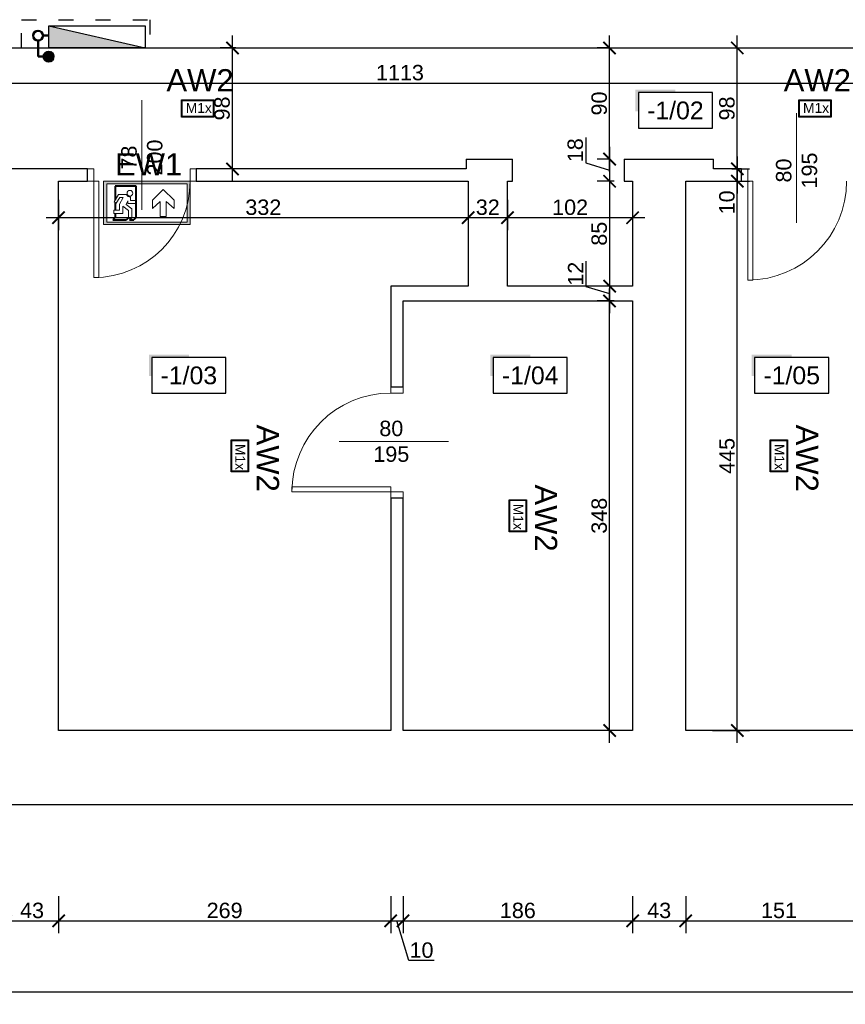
# Model space of a CAD drawing. Header units: millimetres. Extents: x 2709036 to 2756280, y 168165 to 192362.
# Tile 33 of 192: x 2709467 to 2710135, y 190539 to 191337. Entities that reach past the tile are written whole.
import ezdxf
from ezdxf.enums import TextEntityAlignment as Align

# ---------------------------------------------------------------- set-up
doc = ezdxf.new("R2010")
doc.units = ezdxf.units.MM
doc.header["$MEASUREMENT"] = 0
doc.linetypes.add('ACAD_ISO03W100', pattern=[30, 12, -18])
doc.linetypes.add('CENTER2', pattern=[1.125, 0.75, -0.125, 0.125, -0.125])
doc.layers.add('6 - OPISY', color=7, linetype='Continuous')
doc.layers.add('Oświetlenie awaryjne', color=1, linetype='Continuous')
for name, color, linetype, lineweight in [('[san] inst. hydrantowa', 4, 'CENTER2', 50), ('__MAZ_EKSP_PROJ', 3, 'Continuous', 0), ('__MAZ_LIKWIDACJE', 6, 'ACAD_ISO03W100', 30), ('__MAZ_OPIS_STOLARKA', 7, 'Continuous', 0), ('__MAZ_STOLARKA DRZWIOWA ISTN', 7, 'Continuous', 9), ('__MAZ_WYMIARY', 7, 'Continuous', 9), ('__MAZ_ŚCIANY ISTNIEJĄCE', 7, 'Continuous', 30), ('Oświetlenie ewakuacyjne', 3, 'Continuous', 20)]:
    doc.layers.add(name, color=color, linetype=linetype, lineweight=lineweight)
doc.styles.add('Arial', font='arial.ttf')
doc.styles.add('Dimensions', font='arial.ttf')
doc.styles.add('Malanow_1_100', font='isocpeur.ttf')
doc.styles.get("Standard").update_dxf_attribs({"font": 'arial.ttf'})
doc.styles.add('styl1', font='arial.ttf')
doc.dimstyles.new('100', dxfattribs={"dimtxt": 10, "dimasz": 10, "dimexe": 18, "dimexo": 15, "dimgap": 9, "dimtad": 1, "dimdec": 1, "dimrnd": 0.5, "dimdsep": 46, "dimtxsty": 'Dimensions', "dimblk": 'ARCHTICK', "dimcen": 9, "dimdle": 10, "dimadec": 1, "dimazin": 2, "dimtfac": 1, "dimtdec": 4, "dimtofl": 0, "dimtmove": 2, "dimatfit": 3, "dimfxl": 1, "dimtolj": 1, "dimtzin": 0, "dimarcsym": 0})

# ---------------------------------------------------------------- blocks, each defined once
blk = doc.blocks.new('*U9')
at = {"ltscale": 10}
blk.add_hatch(color=256, dxfattribs=at).paths.add_polyline_path([(0, 26), (-25, 26), (-27, 26), (-27, 11.46), (-25, 11.46), (-25, 24), (0, 24)])
blk.add_lwpolyline([(-25, 0), (25, 0), (25, 24), (-25, 24)], close=True, dxfattribs=at)
at = {"layer": '6 - OPISY'}
for tag, p in [('NRPOM', (0, 6)), ('WYSPOM', (3.39, -15.66))]:
    blk.add_attdef(tag, text='', height=12, dxfattribs=at).set_placement(p, align=Align.CENTER)
blk = doc.blocks.new('_ArchTick')
at = {"color": 0, "linetype": 'ByBlock', "const_width": 0.15}
blk.add_lwpolyline([(-0.5, -0.5), (0.5, 0.5)], dxfattribs=at)
blk = doc.blocks.new('*D788')
at = {"layer": '__MAZ_WYMIARY', "color": 0, "lineweight": -2}
for p, q in [((2709455, 190626.82), (2709455, 190596.82)), ((2709498, 190626.82), (2709498, 190596.82)), ((2709445, 190606.82), (2709508, 190606.82))]:
    blk.add_line(p, q, dxfattribs=at)
at = {"layer": 'Defpoints', "color": 0, "lineweight": 30}
for p in [(2709455, 190761.08), (2709498, 190761.08), (2709498, 190606.82)]:
    blk.add_point(p, dxfattribs=at)
at = {"layer": '__MAZ_WYMIARY', "color": 0, "lineweight": -2, "xscale": 10, "yscale": 10, "zscale": 10, "rotation": 180}
blk.add_blockref('_ArchTick', (2709455, 190606.82), dxfattribs=at)
at = {"layer": '__MAZ_WYMIARY', "color": 0, "lineweight": -2, "xscale": 10, "yscale": 10, "zscale": 10}
blk.add_blockref('_ArchTick', (2709498, 190606.82), dxfattribs=at)
at = {"layer": '__MAZ_WYMIARY', "color": 0, "lineweight": 5, "insert": (2709476.5, 190615.21), "char_height": 12.5, "attachment_point": 5, "style": 'Arial'}
blk.add_mtext('\\A1;43', dxfattribs=at)
blk = doc.blocks.new('*D789')
at = {"layer": '__MAZ_WYMIARY', "color": 0, "lineweight": -2}
for p, q in [((2709498, 190626.82), (2709498, 190596.82)), ((2709767, 190626.82), (2709767, 190596.82)), ((2709488, 190606.82), (2709777, 190606.82))]:
    blk.add_line(p, q, dxfattribs=at)
at = {"layer": 'Defpoints', "color": 0, "lineweight": 30}
for p in [(2709498, 190761.08), (2709767, 190761.08), (2709767, 190606.82)]:
    blk.add_point(p, dxfattribs=at)
at = {"layer": '__MAZ_WYMIARY', "color": 0, "lineweight": -2, "xscale": 10, "yscale": 10, "zscale": 10, "rotation": 180}
blk.add_blockref('_ArchTick', (2709498, 190606.82), dxfattribs=at)
at = {"layer": '__MAZ_WYMIARY', "color": 0, "lineweight": -2, "xscale": 10, "yscale": 10, "zscale": 10}
blk.add_blockref('_ArchTick', (2709767, 190606.82), dxfattribs=at)
at = {"layer": '__MAZ_WYMIARY', "color": 0, "lineweight": 5, "insert": (2709632.5, 190615.2), "char_height": 12.5, "attachment_point": 5, "style": 'Arial'}
blk.add_mtext('\\A1;269', dxfattribs=at)
blk = doc.blocks.new('*D790')
at = {"layer": '__MAZ_WYMIARY', "color": 0, "lineweight": -2}
for p, q in [((2709767, 190626.82), (2709767, 190596.82)), ((2709777, 190626.82), (2709777, 190596.82)), ((2709757, 190606.82), (2709787, 190606.82)), ((2709781.64, 190574.68), (2709772, 190606.82)), ((2709802.33, 190574.68), (2709781.64, 190574.68))]:
    blk.add_line(p, q, dxfattribs=at)
at = {"layer": 'Defpoints', "color": 0, "lineweight": 30}
for p in [(2709767, 190761.08), (2709777, 190761.08), (2709777, 190606.82)]:
    blk.add_point(p, dxfattribs=at)
at = {"layer": '__MAZ_WYMIARY', "color": 0, "lineweight": -2, "xscale": 10, "yscale": 10, "zscale": 10, "rotation": 180}
blk.add_blockref('_ArchTick', (2709767, 190606.82), dxfattribs=at)
at = {"layer": '__MAZ_WYMIARY', "color": 0, "lineweight": -2, "xscale": 10, "yscale": 10, "zscale": 10}
blk.add_blockref('_ArchTick', (2709777, 190606.82), dxfattribs=at)
at = {"layer": '__MAZ_WYMIARY', "color": 0, "lineweight": 5, "insert": (2709791.98, 190583.06), "char_height": 12.5, "attachment_point": 5, "style": 'Arial'}
blk.add_mtext('\\A1;10', dxfattribs=at)
blk = doc.blocks.new('*D791')
at = {"layer": '__MAZ_WYMIARY', "color": 0, "lineweight": -2}
for p, q in [((2709777, 190626.82), (2709777, 190596.82)), ((2709963, 190626.82), (2709963, 190596.82)), ((2709767, 190606.82), (2709973, 190606.82))]:
    blk.add_line(p, q, dxfattribs=at)
at = {"layer": 'Defpoints', "color": 0, "lineweight": 30}
for p in [(2709777, 190761.08), (2709963, 190761.08), (2709963, 190606.82)]:
    blk.add_point(p, dxfattribs=at)
at = {"layer": '__MAZ_WYMIARY', "color": 0, "lineweight": -2, "xscale": 10, "yscale": 10, "zscale": 10, "rotation": 180}
blk.add_blockref('_ArchTick', (2709777, 190606.82), dxfattribs=at)
at = {"layer": '__MAZ_WYMIARY', "color": 0, "lineweight": -2, "xscale": 10, "yscale": 10, "zscale": 10}
blk.add_blockref('_ArchTick', (2709963, 190606.82), dxfattribs=at)
at = {"layer": '__MAZ_WYMIARY', "color": 0, "lineweight": 5, "insert": (2709870, 190615.2), "char_height": 12.5, "attachment_point": 5, "style": 'Arial'}
blk.add_mtext('\\A1;186', dxfattribs=at)
blk = doc.blocks.new('*D792')
at = {"layer": '__MAZ_WYMIARY', "color": 0, "lineweight": -2}
for p, q in [((2709963, 190626.82), (2709963, 190596.82)), ((2710006, 190626.82), (2710006, 190596.82)), ((2709953, 190606.82), (2710016, 190606.82))]:
    blk.add_line(p, q, dxfattribs=at)
at = {"layer": 'Defpoints', "color": 0, "lineweight": 30}
for p in [(2709963, 190761.08), (2710006, 190761.08), (2710006, 190606.82)]:
    blk.add_point(p, dxfattribs=at)
at = {"layer": '__MAZ_WYMIARY', "color": 0, "lineweight": -2, "xscale": 10, "yscale": 10, "zscale": 10, "rotation": 180}
blk.add_blockref('_ArchTick', (2709963, 190606.82), dxfattribs=at)
at = {"layer": '__MAZ_WYMIARY', "color": 0, "lineweight": -2, "xscale": 10, "yscale": 10, "zscale": 10}
blk.add_blockref('_ArchTick', (2710006, 190606.82), dxfattribs=at)
at = {"layer": '__MAZ_WYMIARY', "color": 0, "lineweight": 5, "insert": (2709984.5, 190615.21), "char_height": 12.5, "attachment_point": 5, "style": 'Arial'}
blk.add_mtext('\\A1;43', dxfattribs=at)
blk = doc.blocks.new('*D793')
at = {"layer": '__MAZ_WYMIARY', "color": 0, "lineweight": -2}
for p, q in [((2710006, 190626.82), (2710006, 190596.82)), ((2710157, 190626.82), (2710157, 190596.82)), ((2709996, 190606.82), (2710167, 190606.82))]:
    blk.add_line(p, q, dxfattribs=at)
at = {"layer": 'Defpoints', "color": 0, "lineweight": 30}
for p in [(2710006, 190761.08), (2710157, 190761.08), (2710157, 190606.82)]:
    blk.add_point(p, dxfattribs=at)
at = {"layer": '__MAZ_WYMIARY', "color": 0, "lineweight": -2, "xscale": 10, "yscale": 10, "zscale": 10, "rotation": 180}
blk.add_blockref('_ArchTick', (2710006, 190606.82), dxfattribs=at)
at = {"layer": '__MAZ_WYMIARY', "color": 0, "lineweight": -2, "xscale": 10, "yscale": 10, "zscale": 10}
blk.add_blockref('_ArchTick', (2710157, 190606.82), dxfattribs=at)
at = {"layer": '__MAZ_WYMIARY', "color": 0, "lineweight": 5, "insert": (2710081.5, 190615.2), "char_height": 12.5, "attachment_point": 5, "style": 'Arial'}
blk.add_mtext('\\A1;151', dxfattribs=at)
blk = doc.blocks.new('*D826')
at = {"layer": '__MAZ_WYMIARY', "color": 0, "lineweight": -2}
for p, q in [((2709638.84, 191206.08), (2709638.84, 191324.08)), ((2709641.44, 191314.08), (2709628.84, 191314.08)), ((2709641.44, 191216.08), (2709628.84, 191216.08))]:
    blk.add_line(p, q, dxfattribs=at)
at = {"layer": 'Defpoints', "color": 0, "lineweight": 30}
for p in [(2709638.84, 191314.08), (2709656.44, 191314.08), (2709656.44, 191216.08)]:
    blk.add_point(p, dxfattribs=at)
at = {"layer": '__MAZ_WYMIARY', "color": 0, "lineweight": -2, "xscale": 10, "yscale": 10, "zscale": 10}
for p, rotation in [((2709638.84, 191314.08), 90), ((2709638.84, 191216.08), 270)]:
    blk.add_blockref('_ArchTick', p, dxfattribs=dict(at, rotation=rotation))
at = {"layer": '__MAZ_WYMIARY', "color": 0, "lineweight": 5, "insert": (2709630.46, 191265.08), "char_height": 12.5, "attachment_point": 5, "rotation": 90, "style": 'Arial'}
blk.add_mtext('\\A1;98', dxfattribs=at)
blk = doc.blocks.new('*D827')
at = {"layer": '__MAZ_WYMIARY', "color": 0, "lineweight": -2}
for p, q in [((2709944.34, 191214.08), (2709944.34, 191324.08)), ((2709944.34, 191314.08), (2709934.34, 191314.08)), ((2709944.34, 191224.08), (2709934.34, 191224.08))]:
    blk.add_line(p, q, dxfattribs=at)
at = {"layer": 'Defpoints', "color": 0, "lineweight": 30}
for p in [(2709944.34, 191314.08), (2709956.17, 191314.08), (2709956.17, 191224.08)]:
    blk.add_point(p, dxfattribs=at)
at = {"layer": '__MAZ_WYMIARY', "color": 0, "lineweight": -2, "xscale": 10, "yscale": 10, "zscale": 10}
for p, rotation in [((2709944.34, 191314.08), 90), ((2709944.34, 191224.08), 270)]:
    blk.add_blockref('_ArchTick', p, dxfattribs=dict(at, rotation=rotation))
at = {"layer": '__MAZ_WYMIARY', "color": 0, "lineweight": 5, "insert": (2709935.95, 191269.08), "char_height": 12.5, "attachment_point": 5, "rotation": 90, "style": 'Arial'}
blk.add_mtext('\\A1;90', dxfattribs=at)
blk = doc.blocks.new('*D829')
at = {"layer": '__MAZ_WYMIARY', "color": 0, "lineweight": -2}
for p, q in [((2709154, 190569.21), (2709154, 190539.21)), ((2711953, 190569.21), (2711953, 190539.21)), ((2709144, 190549.21), (2711963, 190549.21))]:
    blk.add_line(p, q, dxfattribs=at)
at = {"layer": 'Defpoints', "color": 0, "lineweight": 30}
for p in [(2709154, 190701.08), (2711953, 190701.08), (2711953, 190549.21)]:
    blk.add_point(p, dxfattribs=at)
at = {"layer": '__MAZ_WYMIARY', "color": 0, "lineweight": -2, "xscale": 10, "yscale": 10, "zscale": 10, "rotation": 180}
blk.add_blockref('_ArchTick', (2709154, 190549.21), dxfattribs=at)
at = {"layer": '__MAZ_WYMIARY', "color": 0, "lineweight": -2, "xscale": 10, "yscale": 10, "zscale": 10}
blk.add_blockref('_ArchTick', (2711953, 190549.21), dxfattribs=at)
at = {"layer": '__MAZ_WYMIARY', "color": 0, "lineweight": 5, "insert": (2710553.5, 190557.59), "char_height": 12.5, "attachment_point": 5, "style": 'Arial'}
blk.add_mtext('\\A1;2799', dxfattribs=at)
blk = doc.blocks.new('*D837')
at = {"layer": '__MAZ_WYMIARY', "color": 0, "lineweight": -2}
for p, q in [((2710047.78, 190751.08), (2710047.78, 191216.08)), ((2710027.78, 191206.08), (2710057.78, 191206.08)), ((2710027.78, 190761.08), (2710057.78, 190761.08))]:
    blk.add_line(p, q, dxfattribs=at)
at = {"layer": 'Defpoints', "color": 0, "lineweight": 30}
for p in [(2710006, 191206.08), (2710047.78, 191206.08), (2710006, 190761.08)]:
    blk.add_point(p, dxfattribs=at)
at = {"layer": '__MAZ_WYMIARY', "color": 0, "lineweight": -2, "xscale": 10, "yscale": 10, "zscale": 10}
for p, rotation in [((2710047.78, 191206.08), 90), ((2710047.78, 190761.08), 270)]:
    blk.add_blockref('_ArchTick', p, dxfattribs=dict(at, rotation=rotation))
at = {"layer": '__MAZ_WYMIARY', "color": 0, "lineweight": 5, "insert": (2710039.42, 190983.58), "char_height": 12.5, "attachment_point": 5, "rotation": 90, "style": 'Arial'}
blk.add_mtext('\\A1;445', dxfattribs=at)
blk = doc.blocks.new('*D838')
at = {"layer": '__MAZ_WYMIARY', "color": 0, "lineweight": -2}
for p, q in [((2710047.78, 191226.08), (2710047.78, 191196.08)), ((2710043.46, 191216.08), (2710057.78, 191216.08)), ((2710043.63, 191206.08), (2710057.78, 191206.08))]:
    blk.add_line(p, q, dxfattribs=at)
at = {"layer": 'Defpoints', "color": 0, "lineweight": 30}
for p in [(2710028.46, 191216.08), (2710028.63, 191206.08), (2710047.78, 191206.08)]:
    blk.add_point(p, dxfattribs=at)
at = {"layer": '__MAZ_WYMIARY', "color": 0, "lineweight": -2, "xscale": 10, "yscale": 10, "zscale": 10}
for p, rotation in [((2710047.78, 191216.08), 90), ((2710047.78, 191206.08), 270)]:
    blk.add_blockref('_ArchTick', p, dxfattribs=dict(at, rotation=rotation))
at = {"layer": '__MAZ_WYMIARY', "color": 0, "lineweight": 5, "insert": (2710039.4, 191188.98), "char_height": 12.5, "attachment_point": 5, "rotation": 90, "style": 'Arial'}
blk.add_mtext('\\A1;10', dxfattribs=at)
blk = doc.blocks.new('*D839')
at = {"layer": '__MAZ_WYMIARY', "color": 0, "lineweight": -2}
for p, q in [((2710047.78, 191206.08), (2710047.78, 191324.08)), ((2710043.46, 191314.08), (2710057.78, 191314.08)), ((2710043.46, 191216.08), (2710057.78, 191216.08))]:
    blk.add_line(p, q, dxfattribs=at)
at = {"layer": 'Defpoints', "color": 0, "lineweight": 30}
for p in [(2710028.46, 191314.08), (2710047.78, 191314.08), (2710028.46, 191216.08)]:
    blk.add_point(p, dxfattribs=at)
at = {"layer": '__MAZ_WYMIARY', "color": 0, "lineweight": -2, "xscale": 10, "yscale": 10, "zscale": 10}
for p, rotation in [((2710047.78, 191314.08), 90), ((2710047.78, 191216.08), 270)]:
    blk.add_blockref('_ArchTick', p, dxfattribs=dict(at, rotation=rotation))
at = {"layer": '__MAZ_WYMIARY', "color": 0, "lineweight": 5, "insert": (2710039.4, 191265.08), "char_height": 12.5, "attachment_point": 5, "rotation": 90, "style": 'Arial'}
blk.add_mtext('\\A1;98', dxfattribs=at)
blk = doc.blocks.new('*D855')
at = {"layer": '__MAZ_WYMIARY', "color": 0, "lineweight": -2}
for p, q in [((2709924.95, 191241.65), (2709924.95, 191220.89)), ((2709944.34, 191234.08), (2709944.34, 191196.08)), ((2709944.34, 191224.08), (2709934.34, 191224.08)), ((2709924.95, 191220.89), (2709944.34, 191215.08)), ((2709944.34, 191206.08), (2709934.34, 191206.08))]:
    blk.add_line(p, q, dxfattribs=at)
at = {"layer": 'Defpoints', "color": 0, "lineweight": 30}
for p in [(2709956.17, 191224.08), (2709944.34, 191206.08), (2709956.17, 191206.08)]:
    blk.add_point(p, dxfattribs=at)
at = {"layer": '__MAZ_WYMIARY', "color": 0, "lineweight": -2, "xscale": 10, "yscale": 10, "zscale": 10}
for p, rotation in [((2709944.34, 191224.08), 90), ((2709944.34, 191206.08), 270)]:
    blk.add_blockref('_ArchTick', p, dxfattribs=dict(at, rotation=rotation))
at = {"layer": '__MAZ_WYMIARY', "color": 0, "lineweight": 5, "insert": (2709916.57, 191231.27), "char_height": 12.5, "attachment_point": 5, "rotation": 90, "style": 'Arial'}
blk.add_mtext('\\A1;18', dxfattribs=at)
blk = doc.blocks.new('*D856')
at = {"layer": '__MAZ_WYMIARY', "color": 0, "lineweight": -2}
for p, q in [((2709944.34, 191216.08), (2709944.34, 191111.08)), ((2709948, 191206.08), (2709934.34, 191206.08)), ((2709948, 191121.08), (2709934.34, 191121.08))]:
    blk.add_line(p, q, dxfattribs=at)
at = {"layer": 'Defpoints', "color": 0, "lineweight": 30}
for p in [(2709963, 191206.08), (2709944.34, 191121.08), (2709963, 191121.08)]:
    blk.add_point(p, dxfattribs=at)
at = {"layer": '__MAZ_WYMIARY', "color": 0, "lineweight": -2, "xscale": 10, "yscale": 10, "zscale": 10}
for p, rotation in [((2709944.34, 191206.08), 90), ((2709944.34, 191121.08), 270)]:
    blk.add_blockref('_ArchTick', p, dxfattribs=dict(at, rotation=rotation))
at = {"layer": '__MAZ_WYMIARY', "color": 0, "lineweight": 5, "insert": (2709935.95, 191163.58), "char_height": 12.5, "attachment_point": 5, "rotation": 90, "style": 'Arial'}
blk.add_mtext('\\A1;85', dxfattribs=at)
blk = doc.blocks.new('*D857')
at = {"layer": '__MAZ_WYMIARY', "color": 0, "lineweight": -2}
for p, q in [((2709925.06, 191141.46), (2709925.06, 191120.86)), ((2709944.34, 191131.08), (2709944.34, 191099.08)), ((2709925.06, 191120.86), (2709944.34, 191115.08)), ((2709948, 191121.08), (2709934.34, 191121.08)), ((2709948, 191109.08), (2709934.34, 191109.08))]:
    blk.add_line(p, q, dxfattribs=at)
at = {"layer": 'Defpoints', "color": 0, "lineweight": 30}
for p in [(2709963, 191121.08), (2709944.34, 191109.08), (2709963, 191109.08)]:
    blk.add_point(p, dxfattribs=at)
at = {"layer": '__MAZ_WYMIARY', "color": 0, "lineweight": -2, "xscale": 10, "yscale": 10, "zscale": 10}
for p, rotation in [((2709944.34, 191121.08), 90), ((2709944.34, 191109.08), 270)]:
    blk.add_blockref('_ArchTick', p, dxfattribs=dict(at, rotation=rotation))
at = {"layer": '__MAZ_WYMIARY', "color": 0, "lineweight": 5, "insert": (2709916.79, 191131.16), "char_height": 12.5, "attachment_point": 5, "rotation": 90, "style": 'Arial'}
blk.add_mtext('\\A1;12', dxfattribs=at)
blk = doc.blocks.new('*D858')
at = {"layer": '__MAZ_WYMIARY', "color": 0, "lineweight": -2}
for p, q in [((2709944.34, 190751.08), (2709944.34, 191119.08)), ((2709947.94, 191109.08), (2709934.34, 191109.08)), ((2709948, 190761.08), (2709934.34, 190761.08))]:
    blk.add_line(p, q, dxfattribs=at)
at = {"layer": 'Defpoints', "color": 0, "lineweight": 30}
for p in [(2709944.34, 191109.08), (2709962.94, 191109.08), (2709963, 190761.08)]:
    blk.add_point(p, dxfattribs=at)
at = {"layer": '__MAZ_WYMIARY', "color": 0, "lineweight": -2, "xscale": 10, "yscale": 10, "zscale": 10}
for p, rotation in [((2709944.34, 191109.08), 90), ((2709944.34, 190761.08), 270)]:
    blk.add_blockref('_ArchTick', p, dxfattribs=dict(at, rotation=rotation))
at = {"layer": '__MAZ_WYMIARY', "color": 0, "lineweight": 5, "insert": (2709935.95, 190935.08), "char_height": 12.5, "attachment_point": 5, "rotation": 90, "style": 'Arial'}
blk.add_mtext('\\A1;348', dxfattribs=at)
blk = doc.blocks.new('*D859')
at = {"layer": '__MAZ_WYMIARY', "color": 0, "lineweight": -2}
for p, q in [((2709861.66, 191191.08), (2709861.66, 191166.58)), ((2709963, 191191.08), (2709963, 191166.58)), ((2709973, 191176.58), (2709851.66, 191176.58))]:
    blk.add_line(p, q, dxfattribs=at)
at = {"layer": 'Defpoints', "color": 0, "lineweight": 30}
for p in [(2709861.66, 191206.08), (2709963, 191206.08), (2709861.66, 191176.58)]:
    blk.add_point(p, dxfattribs=at)
at = {"layer": '__MAZ_WYMIARY', "color": 0, "lineweight": -2, "xscale": 10, "yscale": 10, "zscale": 10, "rotation": 180}
blk.add_blockref('_ArchTick', (2709861.66, 191176.58), dxfattribs=at)
at = {"layer": '__MAZ_WYMIARY', "color": 0, "lineweight": -2, "xscale": 10, "yscale": 10, "zscale": 10}
blk.add_blockref('_ArchTick', (2709963, 191176.58), dxfattribs=at)
at = {"layer": '__MAZ_WYMIARY', "color": 0, "lineweight": 5, "insert": (2709912.33, 191184.96), "char_height": 12.5, "attachment_point": 5, "style": 'Arial'}
blk.add_mtext('\\A1;102', dxfattribs=at)
blk = doc.blocks.new('*D860')
at = {"layer": '__MAZ_WYMIARY', "color": 0, "lineweight": -2}
for p, q in [((2709829.66, 191191.02), (2709829.66, 191166.58)), ((2709861.66, 191191.02), (2709861.66, 191166.58)), ((2709871.66, 191176.58), (2709819.66, 191176.58))]:
    blk.add_line(p, q, dxfattribs=at)
at = {"layer": 'Defpoints', "color": 0, "lineweight": 30}
for p in [(2709829.66, 191206.02), (2709861.66, 191206.02), (2709829.66, 191176.58)]:
    blk.add_point(p, dxfattribs=at)
at = {"layer": '__MAZ_WYMIARY', "color": 0, "lineweight": -2, "xscale": 10, "yscale": 10, "zscale": 10, "rotation": 180}
blk.add_blockref('_ArchTick', (2709829.66, 191176.58), dxfattribs=at)
at = {"layer": '__MAZ_WYMIARY', "color": 0, "lineweight": -2, "xscale": 10, "yscale": 10, "zscale": 10}
blk.add_blockref('_ArchTick', (2709861.66, 191176.58), dxfattribs=at)
at = {"layer": '__MAZ_WYMIARY', "color": 0, "lineweight": 5, "insert": (2709845.66, 191184.97), "char_height": 12.5, "attachment_point": 5, "style": 'Arial'}
blk.add_mtext('\\A1;32', dxfattribs=at)
blk = doc.blocks.new('*D861')
at = {"layer": '__MAZ_WYMIARY', "color": 0, "lineweight": -2}
for p, q in [((2709498, 191191.08), (2709498, 191166.58)), ((2709829.66, 191191.08), (2709829.66, 191166.58)), ((2709839.66, 191176.58), (2709488, 191176.58))]:
    blk.add_line(p, q, dxfattribs=at)
at = {"layer": 'Defpoints', "color": 0, "lineweight": 30}
for p in [(2709498, 191206.08), (2709829.66, 191206.08), (2709498, 191176.58)]:
    blk.add_point(p, dxfattribs=at)
at = {"layer": '__MAZ_WYMIARY', "color": 0, "lineweight": -2, "xscale": 10, "yscale": 10, "zscale": 10, "rotation": 180}
blk.add_blockref('_ArchTick', (2709498, 191176.58), dxfattribs=at)
at = {"layer": '__MAZ_WYMIARY', "color": 0, "lineweight": -2, "xscale": 10, "yscale": 10, "zscale": 10}
blk.add_blockref('_ArchTick', (2709829.66, 191176.58), dxfattribs=at)
at = {"layer": '__MAZ_WYMIARY', "color": 0, "lineweight": 5, "insert": (2709663.83, 191184.97), "char_height": 12.5, "attachment_point": 5, "style": 'Arial'}
blk.add_mtext('\\A1;332', dxfattribs=at)
blk = doc.blocks.new('*D862')
at = {"layer": '__MAZ_WYMIARY', "color": 0, "lineweight": -2}
for p, q in [((2709218, 191299.08), (2709218, 191275.67)), ((2710331, 191299.08), (2710331, 191275.67)), ((2709208, 191285.67), (2710341, 191285.67))]:
    blk.add_line(p, q, dxfattribs=at)
at = {"layer": 'Defpoints', "color": 0, "lineweight": 30}
for p in [(2709218, 191314.08), (2710331, 191314.08), (2710331, 191285.67)]:
    blk.add_point(p, dxfattribs=at)
at = {"layer": '__MAZ_WYMIARY', "color": 0, "lineweight": -2, "xscale": 10, "yscale": 10, "zscale": 10, "rotation": 180}
blk.add_blockref('_ArchTick', (2709218, 191285.67), dxfattribs=at)
at = {"layer": '__MAZ_WYMIARY', "color": 0, "lineweight": -2, "xscale": 10, "yscale": 10, "zscale": 10}
blk.add_blockref('_ArchTick', (2710331, 191285.67), dxfattribs=at)
at = {"layer": '__MAZ_WYMIARY', "color": 0, "lineweight": 5, "insert": (2709774.5, 191294.06), "char_height": 12.5, "attachment_point": 5, "style": 'Arial'}
blk.add_mtext('\\A1;1113', dxfattribs=at)
blk = doc.blocks.new('*U720')
at = {"layer": 'Oświetlenie awaryjne'}
h = blk.add_hatch(color=256, dxfattribs=at)
h.paths.add_polyline_path([(-13, 7), (13, 7), (13, -7), (-13, -7)])
h.paths.add_polyline_path([(-12.5, 6.5), (12.5, 6.5), (12.5, -6.5), (-12.5, -6.5)], flags=16)
at = {"layer": 'Oświetlenie awaryjne', "linetype": 'ByBlock'}
for p, q in [((-12.5, 6.5), (12.5, 6.5)), ((-12.5, -6.5), (-12.5, 6.5)), ((12.5, 6.5), (12.5, -6.5)), ((12.5, -6.5), (-12.5, -6.5))]:
    blk.add_line(p, q, dxfattribs=at)
blk.add_lwpolyline([(-13, 7), (13, 7), (13, -7), (-13, -7)], close=True, dxfattribs=at)
at = {"layer": 'Oświetlenie awaryjne', "attachment_point": 1, "style": 'Malanow_1_100'}
for s, insert, char_height in [('{\\fArial|b0|i0|c238|p34;AW2}', (-25.34, 31.85), 18), ('{\\fArial|b0|i0|c238|p34;M1x}', (-9.68, 4.41), 8)]:
    blk.add_mtext_dynamic_manual_height_columns(s, width=42.9792, gutter_width=669.53, heights=[0], dxfattribs=dict(at, insert=insert, char_height=char_height))
blk = doc.blocks.new('DG')
at = {"layer": 'Oświetlenie ewakuacyjne', "linetype": 'ByBlock'}
h = blk.add_hatch(color=256, dxfattribs=at)
h.paths.add_polyline_path([(-0.92, 34.23), (69.08, 34.23), (69.08, -0.77), (-0.92, -0.77)])
h.paths.add_polyline_path([(1.54, 32.26), (66.63, 32.26), (66.63, 1.21), (1.54, 1.21)], flags=16)
at = {"layer": 'Oświetlenie ewakuacyjne'}
for p, q in [((12.09, 19.05), (20.78, 27.53)), ((20.78, 27.53), (29.47, 19.05)), ((12.09, 12.28), (12.09, 19.05)), ((18.37, 17.8), (12.09, 12.28)), ((18.37, 5.81), (18.37, 17.8)), ((29.47, 12.28), (23.19, 17.8)), ((23.19, 17.8), (23.19, 5.81)), ((29.47, 19.05), (29.47, 12.28)), ((47.27, 18.64), (42.7, 18.64)), ((42.7, 18.64), (42.7, 16.29)), ((42.7, 16.29), (49.38, 16.28)), ((47.27, 21.68), (47.27, 18.64)), ((49.38, 16.28), (49.38, 18.44)), ((49.38, 18.44), (50.94, 15.55)), ((57, 23.48), (50.5, 23.49)), ((56.23, 15.6), (53.21, 21.11)), ((53.21, 21.11), (55.91, 21.11)), ((55.91, 21.11), (58.82, 16.48)), ((60.56, 17.65), (57, 23.48)), ((58.82, 16.48), (60.56, 17.65)), ((50.94, 15.55), (46.32, 11.89)), ((46.32, 11.89), (46.32, 4.82)), ((48.88, 10.54), (53.52, 13.99)), ((48.88, 4.82), (48.88, 10.54)), ((53.52, 13.99), (53.51, 8.22)), ((53.51, 8.22), (60.78, 8.22)), ((56.23, 10.93), (56.23, 15.6)), ((60.79, 10.93), (56.23, 10.93)), ((60.78, 8.22), (60.79, 10.93)), ((23.19, 5.81), (18.37, 5.81)), ((46.32, 4.82), (48.88, 4.82)), ((46.75, 4.39), (49.31, 4.39))]:
    blk.add_line(p, q, dxfattribs=at)
at = {"layer": 'Oświetlenie ewakuacyjne', "lineweight": 40}
for p, q in [((42.7, 30.38), (59.77, 30.38)), ((42.7, 4.82), (42.7, 30.38)), ((59.77, 30.38), (59.77, 18.95)), ((59.77, 17.11), (59.77, 10.93)), ((59.77, 8.22), (59.77, 4.82)), ((42.7, 4.82), (44.51, 3.02)), ((48.13, 3.02), (44.51, 3.02)), ((46.75, 4.39), (48.13, 3.02)), ((49.31, 4.39), (50.69, 3.02)), ((61.58, 3.02), (50.69, 3.02)), ((59.77, 4.82), (61.58, 3.02))]:
    blk.add_line(p, q, dxfattribs=at)
at = {"layer": 'Oświetlenie ewakuacyjne'}
for points in [[(-0.92, 34.23), (69.08, 34.23), (69.08, -0.77), (-0.92, -0.77)], [(1.54, 32.26), (66.63, 32.26), (66.63, 1.21), (1.54, 1.21)]]:
    blk.add_lwpolyline(points, close=True, dxfattribs=at)
blk.add_circle((47.8, 24.52), 2.34, dxfattribs=at)
blk.add_arc((47.8, 24.52), 2.88, 259.40031, 339.13959, dxfattribs=at)
blk = doc.blocks.new('*U714')
at = {"layer": 'Oświetlenie ewakuacyjne', "color": 1, "linetype": 'ByBlock', "xscale": -1, "rotation": 359.9999999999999}
blk.add_blockref('DG', (69.08, 0.76), dxfattribs=at)
at = {"layer": 'Oświetlenie ewakuacyjne', "insert": (9.21, 57.69), "char_height": 18, "attachment_point": 1, "style": 'Malanow_1_100'}
blk.add_mtext_dynamic_manual_height_columns('{\\fArial|b0|i0|c238|p34;EW1}', width=42.9792, gutter_width=669.53, heights=[0], dxfattribs=at)

msp = doc.modelspace()

# ---------------------------------------------------------------- hatches: boundary and pattern name
at = {"layer": '[san] inst. hydrantowa', "linetype": 'Continuous', "ltscale": 50}
msp.add_hatch(color=252, dxfattribs=at).paths.add_polyline_path([(2709485.86, 191307.08, 1), (2709493.86, 191307.08, 1)])
at = {"layer": '__MAZ_EKSP_PROJ', "lineweight": 30}
h = msp.add_hatch(color=256, dxfattribs=at)
h.dxf.hatch_style = 1
h.paths.add_polyline_path([(2709490.16, 191314.09), (2709568.16, 191314.09), (2709490.16, 191332.09)])

# ---------------------------------------------------------------- linework, layer by layer
at = {"layer": '[san] inst. hydrantowa', "color": 252, "linetype": 'Continuous', "ltscale": 50}
for p, q in [((2709481.41, 191320.08), (2709481.41, 191307.08)), ((2709490.16, 191324.08), (2709485.41, 191324.08)), ((2709481.41, 191307.08), (2709489.86, 191307.08))]:
    msp.add_line(p, q, dxfattribs=at)
for centre in [(2709481.41, 191324.08), (2709489.86, 191307.08), (2709489.86, 191307.08)]:
    msp.add_circle(centre, 4, dxfattribs=at)
at = {"layer": '__MAZ_EKSP_PROJ', "lineweight": 30}
msp.add_lwpolyline([(2709490.16, 191332.09), (2709568.16, 191332.09), (2709568.16, 191314.09), (2709490.16, 191314.09), (2709490.16, 191332.09), (2709568.16, 191314.09)], dxfattribs=at)
at = {"layer": '__MAZ_LIKWIDACJE', "color": 252}
msp.add_lwpolyline([(2709468.01, 191314.08), (2709468.01, 191337), (2709571.85, 191337), (2709571.85, 191314.08)], dxfattribs=at)
at = {"layer": '__MAZ_OPIS_STOLARKA', "color": 252}
for points in [[(2709565.51, 191182.99), (2709565.51, 191271.7)], [(2710095.83, 191172.48), (2710095.83, 191261.2)], [(2709725.2, 190995.33), (2709813.92, 190995.33)]]:
    msp.add_lwpolyline(points, dxfattribs=at)
at = {"layer": '__MAZ_STOLARKA DRZWIOWA ISTN', "color": 252, "linetype": 'Continuous'}
for points in [[(2709526.51, 191216.08), (2709521.51, 191216.08), (2709521.51, 191206.08), (2709526.51, 191206.08)], [(2709604.51, 191216.08), (2709609.51, 191216.08), (2709609.51, 191206.08), (2709604.51, 191206.08)], [(2710056.26, 191216.08), (2710051.26, 191216.08), (2710051.26, 191206.08), (2710056.26, 191206.08)], [(2709526.51, 191206.08), (2709530.51, 191206.08), (2709530.51, 191128.08), (2709526.51, 191128.08)], [(2710056.26, 191206.08), (2710060.26, 191206.08), (2710060.26, 191126.08), (2710056.26, 191126.08)], [(2709777, 191034.44), (2709777, 191039.44), (2709767, 191039.44), (2709767, 191034.44)], [(2709767, 190954.44), (2709767, 190958.44), (2709687, 190958.44), (2709687, 190954.44)], [(2709777, 190954.44), (2709777, 190949.44), (2709767, 190949.44), (2709767, 190954.44)]]:
    msp.add_lwpolyline(points, close=True, dxfattribs=at)
at = {"layer": '__MAZ_STOLARKA DRZWIOWA ISTN', "color": 252, "linetype": 'Continuous', "extrusion": (0, 0, -1)}
for centre, radius in [((-2709526.51, 191206.08), 78), ((-2710056.26, 191206.08), 80)]:
    msp.add_arc(centre, radius, 180, 270, dxfattribs=at)
at = {"layer": '__MAZ_STOLARKA DRZWIOWA ISTN', "color": 252, "linetype": 'Continuous'}
msp.add_arc((2709767, 190954.44), 80, 90, 180, dxfattribs=at)
at = {"layer": '__MAZ_ŚCIANY ISTNIEJĄCE', "color": 252, "ltscale": 15}
for p, q in [((2709356.54, 191314.08), (2710331, 191314.08)), ((2709828.1, 191224.08), (2709865.81, 191224.08)), ((2709828.1, 191224.08), (2709828.1, 191216.08)), ((2709865.81, 191206.08), (2709865.81, 191224.08)), ((2709956.17, 191224.08), (2709956.17, 191206.08)), ((2709956.17, 191224.08), (2710028.46, 191224.08)), ((2710028.46, 191216.08), (2710028.46, 191224.08)), ((2709521.51, 191216.08), (2709455, 191216.08)), ((2709521.51, 191206.08), (2709521.51, 191216.08)), ((2709828.1, 191216.08), (2709609.51, 191216.08)), ((2709609.51, 191216.08), (2709609.51, 191206.08)), ((2710051.26, 191216.08), (2710028.46, 191216.08)), ((2710051.26, 191206.08), (2710051.26, 191216.08)), ((2709498, 190761.08), (2709498, 191206.08)), ((2709498, 191206.08), (2709521.51, 191206.08)), ((2709609.51, 191206.08), (2709829.66, 191206.08)), ((2709829.66, 191206.08), (2709829.66, 191121.08)), ((2709861.66, 191121.08), (2709861.66, 191206.08)), ((2709861.66, 191206.08), (2709865.81, 191206.08)), ((2709956.17, 191206.08), (2709963, 191206.08)), ((2709963, 191206.08), (2709963, 191121.08)), ((2710006, 190761.08), (2710006, 191206.08)), ((2710006, 191206.08), (2710051.26, 191206.08)), ((2709829.66, 191121.08), (2709767, 191121.08)), ((2709767, 191121.08), (2709767, 191039.44)), ((2709963, 191121.08), (2709861.66, 191121.08)), ((2709777, 191109.08), (2709963, 191109.08)), ((2709777, 191039.44), (2709777, 191109.08)), ((2709963, 191109.08), (2709963, 190761.08)), ((2709767, 191039.44), (2709777, 191039.44)), ((2709777, 190949.44), (2709767, 190949.44)), ((2709767, 190949.44), (2709767, 190761.08)), ((2709777, 190761.08), (2709777, 190949.44)), ((2709767, 190761.08), (2709498, 190761.08)), ((2709963, 190761.08), (2709777, 190761.08)), ((2710157, 190761.08), (2710006, 190761.08)), ((2709154, 190701.08), (2711953, 190701.08))]:
    msp.add_line(p, q, dxfattribs=at)

# ---------------------------------------------------------------- block references
at = {"layer": '6 - OPISY', "color": 252, "xscale": 1.2, "yscale": 1.2, "zscale": 1.2}
for p, values in [((2709997.61, 191249.09), {'NRPOM': '-1/02'}), ((2709603.52, 191034.42), {'NRPOM': '-1/03'}), ((2709880.06, 191034.42), {'NRPOM': '-1/04'}), ((2710091.83, 191034.42), {'NRPOM': '-1/05'})]:
    msp.add_blockref('*U9', p, dxfattribs=at).add_auto_attribs(values)
at = {"layer": 'Oświetlenie awaryjne', "linetype": 'ByBlock'}
for p in [(2709610.68, 191265.08, 0), (2710110.68, 191265.08, 0)]:
    msp.add_blockref('*U720', p, dxfattribs=at)
at = {"layer": 'Oświetlenie awaryjne', "linetype": 'ByBlock', "rotation": 270}
for p in [(2709644.73, 190983.58, 0), (2710081.5, 190983.58), (2709870, 190935.08)]:
    msp.add_blockref('*U720', p, dxfattribs=at)
at = {"layer": 'Oświetlenie ewakuacyjne', "linetype": 'ByBlock', "rotation": 359.9999999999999}
msp.add_blockref('*U714', (2709534.51, 191171.08), dxfattribs=at)

# ---------------------------------------------------------------- texts
at = {"layer": '__MAZ_OPIS_STOLARKA', "color": 252, "char_height": 12.5, "width": 38.3096, "attachment_point": 5, "rotation": 90, "style": 'styl1'}
for s, insert in [('\\pxqc;78\\P200', (2709565.51, 191225.29)), ('\\pxqc;80\\P195', (2710095.83, 191214.78))]:
    msp.add_mtext(s, dxfattribs=dict(at, insert=insert))
at = {"layer": '__MAZ_OPIS_STOLARKA', "color": 252, "insert": (2709767.5, 190995.33), "char_height": 12.5, "width": 38.3096, "attachment_point": 5, "style": 'styl1'}
msp.add_mtext('\\pxqc;80\\P195', dxfattribs=at)

# ---------------------------------------------------------------- dimensions: what is measured, and where the dimension line sits
at = {"layer": '__MAZ_WYMIARY', "color": 252, "lineweight": 5}
for base, p1, p2, picture, middle in [((2709638.84, 191314.08), (2709656.44, 191216.08), (2709656.44, 191314.08), '*D826', (2709630.46, 191265.08)), ((2709944.34, 191314.08), (2709956.17, 191224.08), (2709956.17, 191314.08), '*D827', (2709935.95, 191269.08)), ((2710047.78, 191314.08), (2710028.46, 191216.08), (2710028.46, 191314.08), '*D839', (2710039.4, 191265.08)), ((2709944.34, 191206.08), (2709956.17, 191224.08), (2709956.17, 191206.08), '*D855', (2709916.57, 191222.89)), ((2709944.34, 191121.08), (2709963, 191206.08), (2709963, 191121.08), '*D856', (2709935.95, 191163.58)), ((2710047.78, 191206.08), (2710006, 190761.08), (2710006, 191206.08), '*D837', (2710039.42, 190983.58)), ((2709944.34, 191109.08), (2709963, 191121.08), (2709963, 191109.08), '*D857', (2709916.79, 191122.86)), ((2709944.34, 191109.08), (2709963, 190761.08), (2709962.94, 191109.08), '*D858', (2709935.95, 190935.08))]:
    dim = msp.add_linear_dim(base=base, p1=p1, p2=p2, angle=90, dimstyle='100', override={"dimtxt": 12.5, "dimexe": 10, "dimgap": 2, "dimdec": 0, "dimtxsty": 'Arial', "dimtmove": 1, "dimfxl": 20, "dimfxlon": 1}, dxfattribs=at)
    dim.commit()
    dim.dimension.update_dxf_attribs({"geometry": picture, "text_midpoint": middle})
for base, p1, p2, picture, middle in [((2710331, 191285.67), (2709218, 191314.08), (2710331, 191314.08), '*D862', (2709774.5, 191294.06)), ((2709498, 191176.58), (2709829.66, 191206.08), (2709498, 191206.08), '*D861', (2709663.83, 191184.97)), ((2709829.66, 191176.58), (2709861.66, 191206.02), (2709829.66, 191206.02), '*D860', (2709845.66, 191184.97)), ((2709861.66, 191176.58), (2709963, 191206.08), (2709861.66, 191206.08), '*D859', (2709912.33, 191184.96)), ((2709498, 190606.82), (2709455, 190761.08), (2709498, 190761.08), '*D788', (2709476.5, 190615.21)), ((2709767, 190606.82), (2709498, 190761.08), (2709767, 190761.08), '*D789', (2709632.5, 190615.2)), ((2709777, 190606.82), (2709767, 190761.08), (2709777, 190761.08), '*D790', (2709783.64, 190583.06)), ((2709963, 190606.82), (2709777, 190761.08), (2709963, 190761.08), '*D791', (2709870, 190615.2)), ((2710006, 190606.82), (2709963, 190761.08), (2710006, 190761.08), '*D792', (2709984.5, 190615.21)), ((2710157, 190606.82), (2710006, 190761.08), (2710157, 190761.08), '*D793', (2710081.5, 190615.2)), ((2711953, 190549.21), (2709154, 190701.08), (2711953, 190701.08), '*D829', (2710553.5, 190557.59))]:
    dim = msp.add_linear_dim(base=base, p1=p1, p2=p2, dimstyle='100', override={"dimtxt": 12.5, "dimexe": 10, "dimgap": 2, "dimdec": 0, "dimtxsty": 'Arial', "dimtmove": 1, "dimfxl": 20, "dimfxlon": 1}, dxfattribs=at)
    dim.commit()
    dim.dimension.update_dxf_attribs({"geometry": picture, "text_midpoint": middle})
dim = msp.add_linear_dim(base=(2710047.78, 191206.08), p1=(2710028.46, 191216.08), p2=(2710028.63, 191206.08), angle=90, dimstyle='100', override={"dimtxt": 12.5, "dimexe": 10, "dimgap": 2, "dimdec": 0, "dimtxsty": 'Arial', "dimtmove": 1, "dimfxl": 20, "dimfxlon": 1}, dxfattribs=at)
dim.commit()
dim.dimension.update_dxf_attribs({"geometry": '*D838', "text_midpoint": (2710047.78, 191188.98), "dimtype": 160})

doc.saveas('drawing.dxf')
